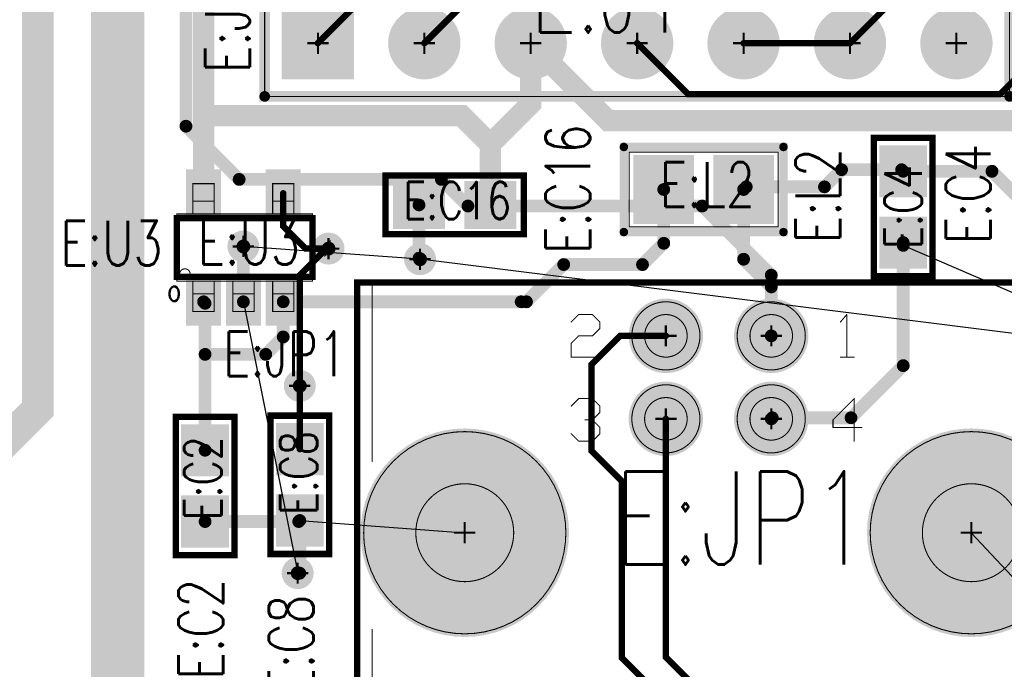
# Model space of a CAD drawing. Extents: x -7.2 to 18.3, y -5.6 to 10.9.
# Tile 19 of 112: x 2.148 to 3.073, y -0.134 to 0.476. Entities that reach past the tile are written whole.
import ezdxf
from ezdxf.enums import TextEntityAlignment as Align

# ---------------------------------------------------------------- set-up
doc = ezdxf.new("R2010")
doc.units = 0
for name, pattern in [('SIG_15', [2, 1, 1]), ('SIG_234', [2, 1, 1]), ('SIG_235', [2, 1, 1]), ('SIG_241', [2, 1, 1]), ('SIG_242', [2, 1, 1]), ('SIG_243', [2, 1, 1]), ('SIG_245', [2, 1, 1]), ('SIG_246', [2, 1, 1]), ('SIG_247', [2, 1, 1]), ('SIG_248', [2, 1, 1]), ('SIG_250', [2, 1, 1]), ('SIG_267', [2, 1, 1])]:
    doc.linetypes.add(name, pattern=pattern)
for name, color, linetype in [('2D_LINE_02', 112, 'CONTINUOUS'), ('ATTRIBUTE_123', 255, 'CONTINUOUS'), ('DRIL_PLTE_THRU_01', 16, 'CONTINUOUS'), ('DRIL_PLTE_THRU_03', 146, 'CONTINUOUS'), ('DRIL_PLTE_THRU_04', 176, 'CONTINUOUS'), ('DRIL_SYMBOL', 254, 'CONTINUOUS'), ('LINK_00', 2, 'CONTINUOUS'), ('PADS_BOT', 5, 'CONTINUOUS'), ('PADS_INNER', 1, 'CONTINUOUS'), ('PADS_TOP', 1, 'CONTINUOUS'), ('PADS_XR_131', 3, 'CONTINUOUS'), ('PADS_XR_132', 6, 'CONTINUOUS'), ('PADS_XR_133', 254, 'CONTINUOUS'), ('PART_NAME_123', 255, 'CONTINUOUS'), ('PART_NAME_129', 2, 'CONTINUOUS'), ('PART_TOP_2DLINE_123', 255, 'CONTINUOUS'), ('PART_TOP_2DLINE_129', 2, 'CONTINUOUS'), ('TRACE_01', 1, 'CONTINUOUS'), ('TRACE_03', 130, 'CONTINUOUS'), ('TRACE_04', 5, 'CONTINUOUS'), ('VIAPTS', 56, 'CONTINUOUS')]:
    doc.layers.add(name, color=color, linetype=linetype)
doc.styles.add('W0$001', font='simplex', dxfattribs={"width": 0.75})
doc.styles.add('W0$005', font='simplex', dxfattribs={"width": 0.75})
doc.styles.add('W0$006', font='simplex', dxfattribs={"width": 0.75})

# ---------------------------------------------------------------- blocks, each defined once
blk = doc.blocks.new('DRAWING_18')
at = {"layer": '2D_LINE_02', "const_width": 0.05}
blk.add_lwpolyline([(0, 0), (1.97, 0), (1.97, -1.2475), (0, -1.2475)], close=True, dxfattribs=at)
blk = doc.blocks.new('DRAWING_306')
at = {"layer": '2D_LINE_02', "const_width": 0.05}
blk.add_lwpolyline([(-0.515, -0.0401), (1.065, -0.0401), (1.065, -0.9401), (-0.0151, -0.9401), (-0.0151, -1.205), (0.0999, -1.205), (0.0999, -1.38), (0.6439, -1.38), (0.6439, -1.447), (0.8849, -1.447), (0.8849, -1.17), (1.925, -1.17), (1.925, -3.01), (-0.515, -3.01)], close=True, dxfattribs=at)
blk = doc.blocks.new('SMOOTH_0$01')
at = {"const_width": 0.005}
blk.add_lwpolyline([(-0.0025, 0, 1), (0.0025, 0, 1)], format="xyb", close=True, dxfattribs=at)
blk = doc.blocks.new('SMOOTH_0$001')
at = {"const_width": 0.0005}
blk.add_lwpolyline([(-0.00025, 0, 1), (0.00025, 0, 1)], format="xyb", close=True, dxfattribs=at)
blk = doc.blocks.new('PART_BODY_TOP_396')
at = {"layer": 'PART_TOP_2DLINE_123', "const_width": 0.01}
blk.add_lwpolyline([(-0.05, -0.05), (-0.05, 0.15), (0.65, 0.15), (0.65, -0.05), (-0.05, -0.05)], dxfattribs=at)
at = {"layer": 'PART_TOP_2DLINE_129', "const_width": 0.001}
blk.add_lwpolyline([(-0.05, -0.05), (-0.05, 0.15), (0.65, 0.15), (0.65, -0.05), (-0.05, -0.05)], dxfattribs=at)
at = {"layer": 'PART_TOP_2DLINE_123'}
for p in [(-0.05, 0.15), (0.65, 0.15), (-0.05, -0.05), (-0.05, -0.05), (0.65, -0.05)]:
    blk.add_blockref('SMOOTH_0$01', p, dxfattribs=at)
at = {"layer": 'PART_TOP_2DLINE_129'}
for p in [(-0.05, 0.15), (0.65, 0.15), (-0.05, -0.05), (-0.05, -0.05), (0.65, -0.05)]:
    blk.add_blockref('SMOOTH_0$001', p, dxfattribs=at)
blk = doc.blocks.new('DRIL_SYMBOL_0$042')
at = {"layer": 'DRIL_SYMBOL', "const_width": 0.002}
for points in [[(0, -0.01), (0, 0.01)], [(-0.01, 0), (0.01, 0)]]:
    blk.add_lwpolyline(points, dxfattribs=at)
blk = doc.blocks.new('DRIL_HOLE_0$042')
at = {"const_width": 0.021}
blk.add_lwpolyline([(-0.0105, 0, 1), (0.0105, 0, 1)], format="xyb", close=True, dxfattribs=at)
blk.add_blockref('DRIL_SYMBOL_0$042', (0, 0))
blk = doc.blocks.new('PAD_39')
at = {"const_width": 0.031}
blk.add_lwpolyline([(0, -0.0155, 1), (0, 0.0155, 1)], format="xyb", close=True, dxfattribs=at)
blk = doc.blocks.new('PAD_40')
at = {"const_width": 0.062}
blk.add_lwpolyline([(-0.031, 0), (0.031, 0)], dxfattribs=at)
blk = doc.blocks.new('PAD_41')
at = {"const_width": 0.068}
blk.add_lwpolyline([(-0.034, 0), (0.034, 0)], dxfattribs=at)
blk = doc.blocks.new('STK_TOP_15')
at = {"layer": 'DRIL_PLTE_THRU_01'}
blk.add_blockref('DRIL_HOLE_0$042', (0, 0), dxfattribs=at)
at = {"layer": 'DRIL_PLTE_THRU_03'}
blk.add_blockref('DRIL_HOLE_0$042', (0, 0), dxfattribs=at)
at = {"layer": 'DRIL_PLTE_THRU_04'}
blk.add_blockref('DRIL_HOLE_0$042', (0, 0), dxfattribs=at)
at = {"layer": 'PADS_BOT'}
blk.add_blockref('PAD_40', (0, 0), dxfattribs=at)
at = {"layer": 'PADS_INNER'}
blk.add_blockref('PAD_39', (0, 0), dxfattribs=at)
at = {"layer": 'PADS_TOP'}
blk.add_blockref('PAD_40', (0, 0), dxfattribs=at)
at = {"layer": 'PADS_XR_131'}
blk.add_blockref('PAD_41', (0, 0), dxfattribs=at)
at = {"layer": 'PADS_XR_132'}
blk.add_blockref('PAD_41', (0, 0), dxfattribs=at)
blk = doc.blocks.new('PAD_43')
at = {"const_width": 0.034}
blk.add_lwpolyline([(0, -0.017, 1), (0, 0.017, 1)], format="xyb", close=True, dxfattribs=at)
blk = doc.blocks.new('STK_TOP_25')
at = {"layer": 'DRIL_PLTE_THRU_01'}
blk.add_blockref('DRIL_HOLE_0$042', (0, 0), dxfattribs=at)
at = {"layer": 'DRIL_PLTE_THRU_03'}
blk.add_blockref('DRIL_HOLE_0$042', (0, 0), dxfattribs=at)
at = {"layer": 'DRIL_PLTE_THRU_04'}
blk.add_blockref('DRIL_HOLE_0$042', (0, 0), dxfattribs=at)
at = {"layer": 'PADS_BOT'}
blk.add_blockref('PAD_39', (0, 0), dxfattribs=at)
at = {"layer": 'PADS_INNER'}
blk.add_blockref('PAD_39', (0, 0), dxfattribs=at)
at = {"layer": 'PADS_TOP'}
blk.add_blockref('PAD_39', (0, 0), dxfattribs=at)
at = {"layer": 'PADS_XR_131'}
blk.add_blockref('PAD_43', (0, 0), dxfattribs=at)
at = {"layer": 'PADS_XR_132'}
blk.add_blockref('PAD_43', (0, 0), dxfattribs=at)
blk = doc.blocks.new('SYM_TOP_69')
for name, p in [('PART_BODY_TOP_396', (0, 0)), ('STK_TOP_25', (0, 0.1)), ('STK_TOP_25', (0.1, 0.1)), ('STK_TOP_25', (0.2, 0.1)), ('STK_TOP_25', (0.3, 0.1)), ('STK_TOP_25', (0.4, 0.1)), ('STK_TOP_25', (0.5, 0.1)), ('STK_TOP_25', (0.6, 0.1)), ('STK_TOP_15', (0, 0)), ('STK_TOP_25', (0.1, 0)), ('STK_TOP_25', (0.2, 0)), ('STK_TOP_25', (0.3, 0)), ('STK_TOP_25', (0.4, 0)), ('STK_TOP_25', (0.5, 0)), ('STK_TOP_25', (0.6, 0))]:
    blk.add_blockref(name, p)
blk = doc.blocks.new('PART_TOP_473')
blk.add_blockref('SYM_TOP_69', (0, 0))
at = {"layer": 'PART_NAME_123', "style": 'W0$006', "width": 0.75}
blk.add_text('E:J1', height=0.042, rotation=90, dxfattribs=at).set_placement((-0.064, -0.028))
at = {"layer": 'PART_NAME_129', "style": 'W0$001', "width": 0.75}
blk.add_text('E:J1', height=0.07, dxfattribs=at).set_placement((0.2, 0.01))
blk = doc.blocks.new('SMOOTH_0$006')
at = {"const_width": 0.003}
blk.add_lwpolyline([(-0.0015, 0, 1), (0.0015, 0, 1)], format="xyb", close=True, dxfattribs=at)
blk = doc.blocks.new('PART_BODY_TOP_397')
at = {"layer": 'PART_TOP_2DLINE_123', "const_width": 0.006}
blk.add_lwpolyline([(-0.375, 0.389), (0.05, 0.389), (0.05, -0.291), (-0.375, -0.291)], close=True, dxfattribs=at)
at = {"layer": 'PART_TOP_2DLINE_129', "const_width": 0.001}
for points in [[(-0.28, 0.288, 1), (-0.09, 0.288, 1)], [(-0.231, 0.288, 1), (-0.139, 0.288, 1)], [(-0.11, 0.099, 1), (-0.046, 0.099, 1)], [(-0.032, 0.099, 1), (0.032, 0.099, 1)], [(-0.098, 0.099, 1), (-0.058, 0.099, 1)], [(-0.02, 0.099, 1), (0.02, 0.099, 1)], [(-0.11, 0, 1), (-0.046, 0, 1)], [(-0.032, 0, 1), (0.032, 0, 1)], [(-0.098, 0, 1), (-0.058, 0, 1)], [(-0.02, 0, 1), (0.02, 0, 1)], [(-0.28, -0.188, 1), (-0.09, -0.188, 1)], [(-0.231, -0.188, 1), (-0.139, -0.188, 1)]]:
    blk.add_lwpolyline(points, format="xyb", close=True, dxfattribs=at)
for points in [[(-0.276, 0.375), (-0.374, 0.375)], [(-0.374, 0.375), (-0.374, -0.275)], [(-0.118, 0.375), (0.049, 0.375)], [(0.049, 0.375), (0.049, -0.275)], [(-0.099, 0.181), (-0.092, 0.188)], [(-0.066, 0.188), (-0.059, 0.181)], [(-0.007, 0.188), (-0.02, 0.188)], [(-0.02, 0.188), (-0.02, 0.161)], [(0, 0.181), (-0.007, 0.188)], [(0.013, 0.188), (0.02, 0.181)], [(-0.099, 0.168), (-0.099, 0.181)], [(-0.059, 0.181), (-0.059, 0.168)], [(0, 0.168), (0, 0.181)], [(0.02, 0.181), (0.02, 0.168)], [(-0.092, 0.161), (-0.099, 0.168)], [(-0.079, 0.168), (-0.086, 0.161)], [(-0.079, 0.168), (-0.079, 0.175)], [(-0.072, 0.161), (-0.079, 0.168)], [(-0.059, 0.168), (-0.066, 0.161)], [(0.007, 0.161), (0, 0.168)], [(0.02, 0.168), (0.013, 0.161)], [(-0.086, 0.161), (-0.092, 0.161)], [(-0.066, 0.161), (-0.072, 0.161)], [(0.013, 0.161), (0.007, 0.161)], [(-0.086, -0.085), (-0.086, -0.058)], [(-0.086, -0.058), (-0.079, -0.058)], [(-0.079, -0.058), (-0.059, -0.078)], [(-0.02, -0.065), (-0.02, -0.078)], [(0.013, -0.065), (0.02, -0.071)], [(0.02, -0.071), (-0.02, -0.071)], [(-0.059, -0.078), (-0.099, -0.078)], [(-0.374, -0.275), (-0.272, -0.275)], [(0.049, -0.275), (-0.118, -0.275)]]:
    blk.add_lwpolyline(points, dxfattribs=at)
at = {"layer": 'PART_TOP_2DLINE_123'}
for p in [(-0.375, 0.389), (0.05, 0.389), (-0.375, -0.291), (0.05, -0.291)]:
    blk.add_blockref('SMOOTH_0$006', p, dxfattribs=at)
at = {"layer": 'PART_TOP_2DLINE_129'}
for p in [(-0.374, 0.375), (-0.374, 0.375), (-0.276, 0.375), (-0.118, 0.375), (0.049, 0.375), (0.049, 0.375), (-0.092, 0.188), (-0.066, 0.188), (-0.02, 0.188), (-0.02, 0.188), (-0.007, 0.188), (-0.007, 0.188), (0.013, 0.188), (-0.099, 0.181), (-0.099, 0.181), (-0.059, 0.181), (-0.059, 0.181), (0, 0.181), (0, 0.181), (0.02, 0.181), (0.02, 0.181), (-0.099, 0.168), (-0.099, 0.168), (-0.079, 0.175), (-0.079, 0.168), (-0.079, 0.168), (-0.079, 0.168), (-0.059, 0.168), (-0.059, 0.168), (0, 0.168), (0, 0.168), (0.02, 0.168), (0.02, 0.168), (-0.092, 0.161), (-0.092, 0.161), (-0.086, 0.161), (-0.086, 0.161), (-0.072, 0.161), (-0.072, 0.161), (-0.066, 0.161), (-0.066, 0.161), (-0.02, 0.161), (0.007, 0.161), (0.007, 0.161), (0.013, 0.161), (0.013, 0.161), (-0.086, -0.058), (-0.086, -0.058), (-0.079, -0.058), (-0.079, -0.058), (-0.02, -0.065), (0.013, -0.065), (-0.02, -0.071), (0.02, -0.071), (0.02, -0.071), (-0.099, -0.078), (-0.059, -0.078), (-0.059, -0.078), (-0.02, -0.078), (-0.086, -0.085), (-0.374, -0.275), (-0.374, -0.275), (-0.272, -0.275), (-0.118, -0.275), (0.049, -0.275), (0.049, -0.275)]:
    blk.add_blockref('SMOOTH_0$001', p, dxfattribs=at)
blk = doc.blocks.new('DRIL_SYMBOL_0$035')
at = {"layer": 'DRIL_SYMBOL', "const_width": 0.002}
for points in [[(0, -0.01), (0, 0.01)], [(-0.01, 0), (0.01, 0)]]:
    blk.add_lwpolyline(points, dxfattribs=at)
blk = doc.blocks.new('DRIL_HOLE_0$035')
at = {"const_width": 0.0175}
blk.add_lwpolyline([(-0.00875, 0, 1), (0.00875, 0, 1)], format="xyb", close=True, dxfattribs=at)
blk.add_blockref('DRIL_SYMBOL_0$035', (0, 0))
blk = doc.blocks.new('PAD_143')
at = {"const_width": 0.032}
blk.add_lwpolyline([(0, -0.016, 1), (0, 0.016, 1)], format="xyb", close=True, dxfattribs=at)
blk = doc.blocks.new('PAD_5')
at = {"const_width": 0.035}
blk.add_lwpolyline([(0, -0.0175, 1), (0, 0.0175, 1)], format="xyb", close=True, dxfattribs=at)
blk = doc.blocks.new('STK_TOP_83')
at = {"layer": 'DRIL_PLTE_THRU_01'}
blk.add_blockref('DRIL_HOLE_0$035', (0, 0), dxfattribs=at)
at = {"layer": 'DRIL_PLTE_THRU_03'}
blk.add_blockref('DRIL_HOLE_0$035', (0, 0), dxfattribs=at)
at = {"layer": 'DRIL_PLTE_THRU_04'}
blk.add_blockref('DRIL_HOLE_0$035', (0, 0), dxfattribs=at)
at = {"layer": 'PADS_BOT'}
blk.add_blockref('PAD_143', (0, 0), dxfattribs=at)
at = {"layer": 'PADS_INNER'}
blk.add_blockref('PAD_143', (0, 0), dxfattribs=at)
at = {"layer": 'PADS_TOP'}
blk.add_blockref('PAD_143', (0, 0), dxfattribs=at)
at = {"layer": 'PADS_XR_131'}
blk.add_blockref('PAD_5', (0, 0), dxfattribs=at)
at = {"layer": 'PADS_XR_132'}
blk.add_blockref('PAD_5', (0, 0), dxfattribs=at)
blk = doc.blocks.new('DRIL_SYMBOL_0$092')
at = {"layer": 'DRIL_SYMBOL', "const_width": 0.002}
for points in [[(0, -0.01), (0, 0.01)], [(-0.01, 0), (0.01, 0)]]:
    blk.add_lwpolyline(points, dxfattribs=at)
blk = doc.blocks.new('DRIL_HOLE_0$092')
at = {"const_width": 0.046}
blk.add_lwpolyline([(-0.023, 0, 1), (0.023, 0, 1)], format="xyb", close=True, dxfattribs=at)
blk.add_blockref('DRIL_SYMBOL_0$092', (0, 0))
blk = doc.blocks.new('PAD_144')
at = {"const_width": 0.095}
blk.add_lwpolyline([(0, -0.0475, 1), (0, 0.0475, 1)], format="xyb", close=True, dxfattribs=at)
blk = doc.blocks.new('PAD_145')
at = {"const_width": 0.098}
blk.add_lwpolyline([(0, -0.049, 1), (0, 0.049, 1)], format="xyb", close=True, dxfattribs=at)
blk = doc.blocks.new('STK_TOP_84')
at = {"layer": 'DRIL_PLTE_THRU_01'}
blk.add_blockref('DRIL_HOLE_0$092', (0, 0), dxfattribs=at)
at = {"layer": 'DRIL_PLTE_THRU_03'}
blk.add_blockref('DRIL_HOLE_0$092', (0, 0), dxfattribs=at)
at = {"layer": 'DRIL_PLTE_THRU_04'}
blk.add_blockref('DRIL_HOLE_0$092', (0, 0), dxfattribs=at)
at = {"layer": 'PADS_BOT'}
blk.add_blockref('PAD_144', (0, 0), dxfattribs=at)
at = {"layer": 'PADS_INNER'}
blk.add_blockref('PAD_144', (0, 0), dxfattribs=at)
at = {"layer": 'PADS_TOP'}
blk.add_blockref('PAD_144', (0, 0), dxfattribs=at)
at = {"layer": 'PADS_XR_131'}
blk.add_blockref('PAD_145', (0, 0), dxfattribs=at)
at = {"layer": 'PADS_XR_132'}
blk.add_blockref('PAD_145', (0, 0), dxfattribs=at)
blk = doc.blocks.new('SYM_TOP_70')
for name, p in [('PART_BODY_TOP_397', (0, 0)), ('STK_TOP_84', (-0.185, 0.288)), ('STK_TOP_83', (-0.078, 0.099)), ('STK_TOP_83', (0, 0.099)), ('STK_TOP_83', (-0.078, 0)), ('STK_TOP_83', (0, 0)), ('STK_TOP_84', (-0.185, -0.188))]:
    blk.add_blockref(name, p)
blk = doc.blocks.new('PART_TOP_474')
blk.add_blockref('SYM_TOP_70', (0, 0))
at = {"layer": 'PART_NAME_123', "style": 'W0$006', "width": 0.75}
blk.add_text('E:JP1', height=0.042, rotation=270, dxfattribs=at).set_placement((-0.0379, 0.5151))
at = {"layer": 'PART_NAME_129', "style": 'W0$001', "width": 0.75}
blk.add_text('E:JP1', height=0.0875, rotation=270, dxfattribs=at).set_placement((-0.2149, 0.1482))
blk = doc.blocks.new('SMOOTH_0$008')
at = {"const_width": 0.004}
blk.add_lwpolyline([(-0.002, 0, 1), (0.002, 0, 1)], format="xyb", close=True, dxfattribs=at)
blk = doc.blocks.new('PART_BODY_TOP_398')
at = {"layer": 'PART_TOP_2DLINE_123', "const_width": 0.008}
blk.add_lwpolyline([(-0.075, -0.04), (0.075, -0.04), (0.075, 0.04), (-0.075, 0.04)], close=True, dxfattribs=at)
at = {"layer": 'PART_TOP_2DLINE_129', "const_width": 0.001}
blk.add_lwpolyline([(-0.07, -0.035), (0.07, -0.035), (0.07, 0.035), (-0.07, 0.035)], close=True, dxfattribs=at)
at = {"layer": 'PART_TOP_2DLINE_123'}
for p in [(-0.075, 0.04), (0.075, 0.04), (-0.075, -0.04), (0.075, -0.04)]:
    blk.add_blockref('SMOOTH_0$008', p, dxfattribs=at)
at = {"layer": 'PART_TOP_2DLINE_129'}
for p in [(-0.07, 0.035), (0.07, 0.035), (-0.07, -0.035), (0.07, -0.035)]:
    blk.add_blockref('SMOOTH_0$001', p, dxfattribs=at)
blk = doc.blocks.new('DRIL_HOLE_0')
blk.add_lwpolyline([(0, 0, 1), (0, 0, 1)], format="xyb", close=True)
blk = doc.blocks.new('PAD_1')
blk.add_lwpolyline([(0, 0, 1), (0, 0, 1)], format="xyb", close=True)
blk = doc.blocks.new('PAD_35')
at = {"const_width": 0.057}
blk.add_lwpolyline([(-0.0325, 0), (0.0325, 0)], dxfattribs=at)
blk = doc.blocks.new('PAD_36')
at = {"const_width": 0.051}
blk.add_lwpolyline([(-0.0295, 0), (0.0295, 0)], dxfattribs=at)
blk = doc.blocks.new('STK_TOP_23')
at = {"layer": 'DRIL_PLTE_THRU_01'}
blk.add_blockref('DRIL_HOLE_0', (0, 0), dxfattribs=at)
at = {"layer": 'DRIL_PLTE_THRU_03'}
blk.add_blockref('DRIL_HOLE_0', (0, 0), dxfattribs=at)
at = {"layer": 'DRIL_PLTE_THRU_04'}
blk.add_blockref('DRIL_HOLE_0', (0, 0), dxfattribs=at)
at = {"layer": 'PADS_BOT'}
blk.add_blockref('PAD_1', (0, 0), dxfattribs=at)
at = {"layer": 'PADS_INNER'}
blk.add_blockref('PAD_1', (0, 0), dxfattribs=at)
at = {"layer": 'PADS_TOP', "rotation": 90}
blk.add_blockref('PAD_36', (0, 0), dxfattribs=at)
at = {"layer": 'PADS_XR_131', "rotation": 90}
blk.add_blockref('PAD_35', (0, 0), dxfattribs=at)
at = {"layer": 'PADS_XR_133', "rotation": 90}
blk.add_blockref('PAD_36', (0, 0), dxfattribs=at)
blk = doc.blocks.new('SYM_TOP_71')
for name, p in [('STK_TOP_23', (-0.0375, 0)), ('STK_TOP_23', (0.0375, 0)), ('PART_BODY_TOP_398', (0, 0))]:
    blk.add_blockref(name, p)
blk = doc.blocks.new('PART_TOP_476')
blk.add_blockref('SYM_TOP_71', (0, 0))
at = {"layer": 'PART_NAME_123', "style": 'W0$006', "width": 0.75}
blk.add_text('E:L2', height=0.042, rotation=90, dxfattribs=at).set_placement((0.1284, -0.0504))
at = {"layer": 'PART_NAME_129', "style": 'W0$001', "width": 0.75}
blk.add_text('E:L2', height=0.042, dxfattribs=at).set_placement((0.0034, 0.0046), align=Align.MIDDLE_CENTER)
blk = doc.blocks.new('PART_BODY_TOP_404')
at = {"layer": 'PART_TOP_2DLINE_123', "const_width": 0.006}
blk.add_lwpolyline([(-0.065, -0.02756), (0.065, -0.02756), (0.065, 0.02756), (-0.065, 0.02756)], close=True, dxfattribs=at)
at = {"layer": 'PART_TOP_2DLINE_129', "const_width": 0.001}
blk.add_lwpolyline([(-0.065, -0.03), (0.065, -0.03), (0.065, 0.02756), (-0.065, 0.02756)], close=True, dxfattribs=at)
at = {"layer": 'PART_TOP_2DLINE_123'}
for p in [(-0.065, 0.02756), (0.065, 0.02756), (-0.065, -0.02756), (0.065, -0.02756)]:
    blk.add_blockref('SMOOTH_0$006', p, dxfattribs=at)
at = {"layer": 'PART_TOP_2DLINE_129'}
for p in [(-0.065, 0.02756), (0.065, 0.02756), (-0.065, -0.03), (0.065, -0.03)]:
    blk.add_blockref('SMOOTH_0$001', p, dxfattribs=at)
blk = doc.blocks.new('PAD_46')
at = {"const_width": 0.045}
blk.add_lwpolyline([(-0.0245, 0), (0.0245, 0)], dxfattribs=at)
blk = doc.blocks.new('PAD_47')
at = {"const_width": 0.039}
blk.add_lwpolyline([(-0.0215, 0), (0.0215, 0)], dxfattribs=at)
blk = doc.blocks.new('STK_TOP_14')
at = {"layer": 'DRIL_PLTE_THRU_01'}
blk.add_blockref('DRIL_HOLE_0', (0, 0), dxfattribs=at)
at = {"layer": 'DRIL_PLTE_THRU_03'}
blk.add_blockref('DRIL_HOLE_0', (0, 0), dxfattribs=at)
at = {"layer": 'DRIL_PLTE_THRU_04'}
blk.add_blockref('DRIL_HOLE_0', (0, 0), dxfattribs=at)
at = {"layer": 'PADS_BOT'}
blk.add_blockref('PAD_1', (0, 0), dxfattribs=at)
at = {"layer": 'PADS_INNER'}
blk.add_blockref('PAD_1', (0, 0), dxfattribs=at)
at = {"layer": 'PADS_TOP'}
blk.add_blockref('PAD_47', (0, 0), dxfattribs=at)
at = {"layer": 'PADS_XR_131'}
blk.add_blockref('PAD_46', (0, 0), dxfattribs=at)
at = {"layer": 'PADS_XR_133'}
blk.add_blockref('PAD_47', (0, 0), dxfattribs=at)
blk = doc.blocks.new('SYM_TOP_77')
for name, p in [('PART_BODY_TOP_404', (0, 0)), ('STK_TOP_14', (-0.0335, 0)), ('STK_TOP_14', (0.0335, 0))]:
    blk.add_blockref(name, p)
blk = doc.blocks.new('PART_TOP_482')
blk.add_blockref('SYM_TOP_77', (0, 0))
at = {"layer": 'PART_NAME_123', "style": 'W0$006', "width": 0.75}
blk.add_text('E:C2', height=0.042, rotation=180, dxfattribs=at).set_placement((0.1819, 0.0169))
at = {"layer": 'PART_NAME_129', "style": 'W0$001', "width": 0.75}
blk.add_text('E:C2', height=0.035, rotation=180, dxfattribs=at).set_placement((-0.0071, -0.0021), align=Align.MIDDLE_CENTER)
blk = doc.blocks.new('PART_TOP_490')
blk.add_blockref('SYM_TOP_77', (0, 0))
at = {"layer": 'PART_NAME_123', "style": 'W0$006', "width": 0.75}
blk.add_text('E:C16', height=0.042, rotation=270, dxfattribs=at).set_placement((-0.1274, 0.0459))
at = {"layer": 'PART_NAME_129', "style": 'W0$001', "width": 0.75}
blk.add_text('E:C16', height=0.035, rotation=180, dxfattribs=at).set_placement((-0.0024, -0.0041), align=Align.MIDDLE_CENTER)
blk = doc.blocks.new('PART_TOP_491')
blk.add_blockref('SYM_TOP_77', (0, 0))
at = {"layer": 'PART_NAME_123', "style": 'W0$006', "width": 0.75}
blk.add_text('E:C8', height=0.042, rotation=180, dxfattribs=at).set_placement((0.1979, 0.0129))
at = {"layer": 'PART_NAME_129', "style": 'W0$001', "width": 0.75}
blk.add_text('E:C8', height=0.035, rotation=180, dxfattribs=at).set_placement((-0.0111, -0.0011), align=Align.MIDDLE_CENTER)
blk = doc.blocks.new('PART_TOP_494')
blk.add_blockref('SYM_TOP_77', (0, 0))
at = {"layer": 'PART_NAME_123', "style": 'W0$006', "width": 0.75}
blk.add_text('E:C4', height=0.042, rotation=-180, dxfattribs=at).set_placement((-0.0121, 0.0609), align=Align.MIDDLE_CENTER)
at = {"layer": 'PART_NAME_129', "style": 'W0$001', "width": 0.75}
blk.add_text('E:C4', height=0.035, rotation=-180, dxfattribs=at).set_placement((0, 0), align=Align.MIDDLE_CENTER)
blk = doc.blocks.new('PART_BODY_TOP_406')
at = {"layer": 'PART_TOP_2DLINE_123', "const_width": 0.006}
blk.add_lwpolyline([(0.065, 0.0275), (0.065, -0.0275), (-0.0625, -0.0275), (-0.0625, 0.0275)], close=True, dxfattribs=at)
blk.add_lwpolyline([(0.065, 0.0275), (0.065, -0.0275), (-0.0625, -0.0275), (-0.0625, 0.0275)], close=True, dxfattribs=at)
at = {"layer": 'PART_TOP_2DLINE_129', "const_width": 0.001}
for points in [[(-0.0275, 0.0315), (-0.0275, 0.06), (-0.0475, 0.06), (-0.0475, 0.0315), (-0.0275, 0.0315)], [(0.0475, 0.0315), (0.0475, 0.06), (0.0275, 0.06), (0.0275, 0.0315), (0.0475, 0.0315)], [(-0.0275, 0.0435), (-0.0475, 0.0435)], [(0.0475, 0.0435), (0.0275, 0.0435)], [(-0.0475, -0.0315), (-0.0475, -0.06), (-0.0275, -0.06), (-0.0275, -0.0315), (-0.0475, -0.0315)], [(-0.01, -0.0315), (-0.01, -0.06), (0.01, -0.06), (0.01, -0.0315), (-0.01, -0.0315)], [(0.0275, -0.0315), (0.0275, -0.06), (0.0475, -0.06), (0.0475, -0.0315), (0.0275, -0.0315)], [(-0.0475, -0.0435), (-0.0275, -0.0435)], [(-0.01, -0.0435), (0.01, -0.0435)], [(0.0275, -0.0435), (0.0475, -0.0435)]]:
    blk.add_lwpolyline(points, dxfattribs=at)
blk.add_lwpolyline([(0.065, 0.0315), (0.065, -0.0315), (-0.0625, -0.0315), (-0.0625, 0.0315)], close=True, dxfattribs=at)
blk.add_lwpolyline([(-0.06, -0.025, 1), (-0.05, -0.025, 1)], format="xyb", close=True, dxfattribs=at)
at = {"layer": 'PART_TOP_2DLINE_123'}
for p in [(-0.0625, 0.0275), (-0.0625, 0.0275), (0.065, 0.0275), (0.065, 0.0275), (-0.0625, -0.0275), (-0.0625, -0.0275), (0.065, -0.0275), (0.065, -0.0275)]:
    blk.add_blockref('SMOOTH_0$006', p, dxfattribs=at)
at = {"layer": 'PART_TOP_2DLINE_129'}
for p in [(-0.0475, 0.06), (-0.0275, 0.06), (0.0275, 0.06), (0.0475, 0.06), (-0.0475, 0.0435), (-0.0275, 0.0435), (0.0275, 0.0435), (0.0475, 0.0435), (-0.0625, 0.0315), (-0.0475, 0.0315), (-0.0275, 0.0315), (-0.0275, 0.0315), (0.0275, 0.0315), (0.0475, 0.0315), (0.0475, 0.0315), (0.065, 0.0315), (-0.0625, -0.0315), (-0.0475, -0.0315), (-0.0475, -0.0315), (-0.0275, -0.0315), (-0.01, -0.0315), (-0.01, -0.0315), (0.01, -0.0315), (0.0275, -0.0315), (0.0275, -0.0315), (0.0475, -0.0315), (0.065, -0.0315), (-0.0475, -0.0435), (-0.0275, -0.0435), (-0.01, -0.0435), (0.01, -0.0435), (0.0275, -0.0435), (0.0475, -0.0435), (-0.0475, -0.06), (-0.0275, -0.06), (-0.01, -0.06), (0.01, -0.06), (0.0275, -0.06), (0.0475, -0.06)]:
    blk.add_blockref('SMOOTH_0$001', p, dxfattribs=at)
blk = doc.blocks.new('PAD_152')
at = {"const_width": 0.033}
blk.add_lwpolyline([(-0.0225, 0), (0.0225, 0)], dxfattribs=at)
blk = doc.blocks.new('PAD_117')
at = {"const_width": 0.027}
blk.add_lwpolyline([(-0.0195, 0), (0.0195, 0)], dxfattribs=at)
blk = doc.blocks.new('STK_TOP_90')
at = {"layer": 'DRIL_PLTE_THRU_01'}
blk.add_blockref('DRIL_HOLE_0', (0, 0), dxfattribs=at)
at = {"layer": 'DRIL_PLTE_THRU_03'}
blk.add_blockref('DRIL_HOLE_0', (0, 0), dxfattribs=at)
at = {"layer": 'DRIL_PLTE_THRU_04'}
blk.add_blockref('DRIL_HOLE_0', (0, 0), dxfattribs=at)
at = {"layer": 'PADS_BOT'}
blk.add_blockref('PAD_1', (0, 0), dxfattribs=at)
at = {"layer": 'PADS_INNER'}
blk.add_blockref('PAD_1', (0, 0), dxfattribs=at)
at = {"layer": 'PADS_TOP', "rotation": 90}
blk.add_blockref('PAD_117', (0, 0), dxfattribs=at)
at = {"layer": 'PADS_XR_131', "rotation": 90}
blk.add_blockref('PAD_152', (0, 0), dxfattribs=at)
at = {"layer": 'PADS_XR_133', "rotation": 90}
blk.add_blockref('PAD_117', (0, 0), dxfattribs=at)
blk = doc.blocks.new('SYM_TOP_79')
for name, p in [('STK_TOP_90', (-0.0374, 0.051)), ('STK_TOP_90', (0.0374, 0.051)), ('PART_BODY_TOP_406', (0, 0)), ('STK_TOP_90', (-0.0374, -0.051)), ('STK_TOP_90', (0, -0.051)), ('STK_TOP_90', (0.0374, -0.051))]:
    blk.add_blockref(name, p)
blk = doc.blocks.new('PART_TOP_517')
blk.add_blockref('SYM_TOP_79', (0, 0))
at = {"layer": 'ATTRIBUTE_123', "style": 'W0$005', "width": 0.75}
blk.add_text('o', height=0.021, dxfattribs=at).set_placement((-0.065, -0.04), align=Align.MIDDLE_CENTER)
at = {"layer": 'PART_NAME_123', "style": 'W0$006', "width": 0.75}
blk.add_text('E:U3', height=0.042, dxfattribs=at).set_placement((-0.1241, 0.0041), align=Align.MIDDLE_CENTER)
at = {"layer": 'PART_NAME_129', "style": 'W0$001', "width": 0.75}
blk.add_text('E:U3', height=0.042, dxfattribs=at).set_placement((0.005, 0.005), align=Align.MIDDLE_CENTER)
blk = doc.blocks.new('SMOOTH_0$03')
at = {"const_width": 0.015}
blk.add_lwpolyline([(-0.0075, 0, 1), (0.0075, 0, 1)], format="xyb", close=True, dxfattribs=at)
blk = doc.blocks.new('SMOOTH_0$012')
at = {"const_width": 0.006}
blk.add_lwpolyline([(-0.003, 0, 1), (0.003, 0, 1)], format="xyb", close=True, dxfattribs=at)
blk = doc.blocks.new('TRACE_3104')
at = {"layer": 'TRACE_01', "linetype": 'SIG_235', "const_width": 0.012}
blk.add_lwpolyline([(2.4092, -0.0441), (2.4112, -0.0441), (2.4112, 0.0054)], dxfattribs=at)
at = {"layer": 'TRACE_01'}
for p in [(2.4112, 0.0054), (2.4092, -0.0441), (2.4112, -0.0441)]:
    blk.add_blockref('SMOOTH_0$012', p, dxfattribs=at)
blk = doc.blocks.new('SMOOTH_0$02')
at = {"const_width": 0.01}
blk.add_lwpolyline([(-0.005, 0, 1), (0.005, 0, 1)], format="xyb", close=True, dxfattribs=at)
blk = doc.blocks.new('DRIL_SYMBOL_0$013')
at = {"layer": 'DRIL_SYMBOL', "const_width": 0.002}
for points in [[(0, -0.01), (0, 0.01)], [(-0.01, 0), (0.01, 0)]]:
    blk.add_lwpolyline(points, dxfattribs=at)
blk = doc.blocks.new('DRIL_HOLE_0$013')
at = {"const_width": 0.0065}
blk.add_lwpolyline([(-0.00325, 0, 1), (0.00325, 0, 1)], format="xyb", close=True, dxfattribs=at)
blk.add_blockref('DRIL_SYMBOL_0$013', (0, 0))
blk = doc.blocks.new('PAD_190')
at = {"const_width": 0.015}
blk.add_lwpolyline([(0, -0.0075, 1), (0, 0.0075, 1)], format="xyb", close=True, dxfattribs=at)
blk = doc.blocks.new('STK_TOP_5')
at = {"layer": 'DRIL_PLTE_THRU_01'}
blk.add_blockref('DRIL_HOLE_0$013', (0, 0), dxfattribs=at)
at = {"layer": 'DRIL_PLTE_THRU_03'}
blk.add_blockref('DRIL_HOLE_0$013', (0, 0), dxfattribs=at)
at = {"layer": 'DRIL_PLTE_THRU_04'}
blk.add_blockref('DRIL_HOLE_0$013', (0, 0), dxfattribs=at)
at = {"layer": 'PADS_BOT'}
blk.add_blockref('PAD_190', (0, 0), dxfattribs=at)
at = {"layer": 'PADS_INNER'}
blk.add_blockref('PAD_190', (0, 0), dxfattribs=at)
at = {"layer": 'PADS_TOP'}
blk.add_blockref('PAD_190', (0, 0), dxfattribs=at)
blk = doc.blocks.new('SYM_TOP_3')
blk.add_blockref('STK_TOP_5', (0, 0))

msp = doc.modelspace()

# ---------------------------------------------------------------- linework, layer by layer
at = {"layer": 'LINK_00', "linetype": 'SIG_235'}
for p, q in [((2.5242, 0.2509), (2.3582, 0.2629)), ((3.2042, 0.1659), (2.9782, 0.2639)), ((3.2042, 0.1659), (2.5242, 0.2509)), ((2.3582, 0.2109), (2.4092, -0.0441)), ((2.4112, 0.0054), (2.5662, -0.0061)), ((3.125, -0.095), (3.0422, -0.0061))]:
    msp.add_line(p, q, dxfattribs=at)
at = {"layer": 'TRACE_01', "linetype": 'SIG_246', "const_width": 0.02}
for points in [[(2.5902, 0.3589), (2.5632, 0.3859), (2.3208, 0.3859), (2.3208, 0.6459), (2.3442, 0.6693), (2.4011, 0.6693), (2.4042, 0.6724)], [(2.5902, 0.3589), (2.6282, 0.3969), (2.6282, 0.4539)], [(2.5902, 0.3019), (2.5902, 0.3589), (2.6282, 0.3969), (2.6282, 0.4539)], [(3.1441, 0.381), (2.7011, 0.381), (2.6282, 0.4539)], [(2.3208, 0.3129), (2.3208, 0.3859), (2.5632, 0.3859)], [(2.5902, 0.3589), (2.5632, 0.3859)]]:
    msp.add_lwpolyline(points, dxfattribs=at)
at = {"layer": 'TRACE_01', "linetype": 'SIG_243', "const_width": 0.006}
msp.add_lwpolyline([(2.4282, 0.4539), (2.4792, 0.5049), (2.4792, 0.6009), (2.5492, 0.6709), (2.8792, 0.6709)], dxfattribs=at)
at = {"layer": 'TRACE_01', "linetype": 'SIG_245', "const_width": 0.006}
msp.add_lwpolyline([(2.5282, 0.4539), (2.5792, 0.5049), (2.5792, 0.6109), (2.6092, 0.6409), (2.7892, 0.6409)], dxfattribs=at)
at = {"layer": 'TRACE_01', "linetype": 'SIG_247', "const_width": 0.006}
for points in [[(3.0692, 0.406), (2.7761, 0.406), (2.7282, 0.4539)], [(3.0692, 0.406), (3.0891, 0.4259), (3.1741, 0.4259)]]:
    msp.add_lwpolyline(points, dxfattribs=at)
at = {"layer": 'TRACE_01', "linetype": 'SIG_248', "const_width": 0.006}
msp.add_lwpolyline([(2.9282, 0.4539), (2.8282, 0.4539)], dxfattribs=at)
at = {"layer": 'TRACE_01', "linetype": 'SIG_234', "const_width": 0.012}
for points in [[(2.8282, 0.3164), (2.8307, 0.3189), (2.9042, 0.3189), (2.9203, 0.335), (2.9767, 0.335)], [(2.9782, 0.3335), (2.9767, 0.335)], [(3.2377, 0.0669), (3.1642, 0.1404), (3.1642, 0.2309), (3.0616, 0.3335), (2.9782, 0.3335)], [(2.8542, 0.1789), (2.8542, 0.2249), (2.8282, 0.2509), (2.8282, 0.3164)]]:
    msp.add_lwpolyline(points, dxfattribs=at)
at = {"layer": 'TRACE_01', "linetype": 'SIG_267', "const_width": 0.006}
for points in [[(2.4382, 0.2609), (2.4166, 0.2609), (2.3956, 0.2819), (2.3956, 0.3129)], [(2.4112, 0.0724), (2.4112, 0.1319)]]:
    msp.add_lwpolyline(points, dxfattribs=at)
at = {"layer": 'TRACE_01', "linetype": 'SIG_250', "const_width": 0.012}
for points in [[(2.6192, 0.2109), (2.6242, 0.2109), (2.6592, 0.2459), (2.7332, 0.2459), (2.7532, 0.2659), (2.7532, 0.3164)], [(2.3792, 0.1615), (2.3222, 0.1615), (2.3222, 0.2095), (2.3208, 0.2109)], [(2.3222, 0.0714), (2.3222, 0.1615), (2.3792, 0.1615), (2.3956, 0.1779), (2.3956, 0.2109)], [(2.3792, 0.1615), (2.3956, 0.1779), (2.3956, 0.2109)], [(2.6192, 0.2109), (2.3956, 0.2109)]]:
    msp.add_lwpolyline(points, dxfattribs=at)
at = {"layer": 'TRACE_01', "linetype": 'SIG_235', "const_width": 0.012}
for points in [[(2.5242, 0.2509), (2.5232, 0.2519), (2.5232, 0.3019)], [(2.3582, 0.2109), (2.3582, 0.2629)], [(2.8542, 0.1009), (2.8552, 0.1019), (2.9292, 0.1019), (2.9782, 0.1509), (2.9782, 0.2665)], [(2.9782, 0.2639), (2.9782, 0.2665)], [(2.3222, 0.0044), (2.4102, 0.0044), (2.4112, 0.0054)]]:
    msp.add_lwpolyline(points, dxfattribs=at)
at = {"layer": 'TRACE_01', "linetype": 'SIG_242', "const_width": 0.006}
msp.add_lwpolyline([(2.7551, -0.165), (2.7137, -0.1236), (2.7137, 0.0424), (2.6852, 0.0709), (2.6852, 0.1519), (2.7122, 0.1789), (2.7552, 0.1789)], dxfattribs=at)
at = {"layer": 'TRACE_01', "linetype": 'SIG_241', "const_width": 0.006}
msp.add_lwpolyline([(2.7821, -0.15), (2.7552, -0.1231), (2.7552, 0.1009)], dxfattribs=at)
at = {"layer": 'TRACE_03', "linetype": 'SIG_15', "const_width": 0.03}
msp.add_lwpolyline([(1.6002, -0.0131), (2.0419, -0.0131), (2.165, 0.11), (2.165, 0.98), (2.235, 1.05), (4.185, 1.05)], dxfattribs=at)
at = {"layer": 'TRACE_04', "linetype": 'SIG_234', "const_width": 0.012}
for points in [[(2.3042, 0.3759), (2.3042, 0.9019), (2.3232, 0.9209), (2.3232, 0.9779)], [(2.3042, 0.3759), (2.3542, 0.3259), (2.5442, 0.3259), (2.5692, 0.3009), (2.7892, 0.3009), (2.8542, 0.2359), (2.8542, 0.1789)]]:
    msp.add_lwpolyline(points, dxfattribs=at)
at = {"layer": 'TRACE_04', "linetype": 'SIG_248', "const_width": 0.006}
msp.add_lwpolyline([(2.9282, 0.4539), (2.9742, 0.4999), (2.9742, 0.6709)], dxfattribs=at)
at = {"layer": 'TRACE_04', "linetype": 'SIG_267', "const_width": 0.006}
msp.add_lwpolyline([(2.4112, 0.1319), (2.4112, 0.2359), (2.4372, 0.2619), (2.4372, 0.2599), (2.4382, 0.2609)], dxfattribs=at)

# ---------------------------------------------------------------- block references
for name, p in [('DRAWING_306', (0.3151, 2.81)), ('DRAWING_18', (2.2402, 1.0474)), ('PART_TOP_473', (2.4282, 0.4539)), ('PART_TOP_476', (2.7907, 0.3164)), ('PART_TOP_517', (2.3582, 0.2619)), ('TRACE_3104', (0, 0))]:
    msp.add_blockref(name, p)
for name, p, rotation in [('PART_TOP_494', (2.9782, 0.3), 270), ('PART_TOP_490', (2.5567, 0.3019), 180), ('PART_TOP_474', (2.8542, 0.1789), 90), ('PART_TOP_482', (2.3222, 0.0379), 270), ('PART_TOP_491', (2.4112, 0.0389), 270)]:
    msp.add_blockref(name, p, dxfattribs=dict(rotation=rotation))
at = {"layer": 'TRACE_01'}
for name, p in [('SMOOTH_0$02', (2.6282, 0.4539)), ('SMOOTH_0$02', (2.6282, 0.4539)), ('SMOOTH_0$02', (2.6282, 0.4539)), ('SMOOTH_0$006', (2.4282, 0.4539)), ('SMOOTH_0$006', (2.5282, 0.4539)), ('SMOOTH_0$006', (2.7282, 0.4539)), ('SMOOTH_0$006', (2.8282, 0.4539)), ('SMOOTH_0$006', (2.9282, 0.4539)), ('SMOOTH_0$006', (2.7761, 0.406)), ('SMOOTH_0$006', (3.0692, 0.406)), ('SMOOTH_0$006', (3.0692, 0.406)), ('SMOOTH_0$02', (2.6282, 0.3969)), ('SMOOTH_0$02', (2.6282, 0.3969)), ('SMOOTH_0$02', (2.3208, 0.3859)), ('SMOOTH_0$02', (2.3208, 0.3859)), ('SMOOTH_0$02', (2.5632, 0.3859)), ('SMOOTH_0$02', (2.5632, 0.3859)), ('SMOOTH_0$02', (2.5632, 0.3859)), ('SMOOTH_0$02', (2.7011, 0.381)), ('SMOOTH_0$02', (2.5902, 0.3589)), ('SMOOTH_0$02', (2.5902, 0.3589)), ('SMOOTH_0$02', (2.5902, 0.3589)), ('SMOOTH_0$02', (2.5902, 0.3589)), ('SMOOTH_0$012', (2.9203, 0.335)), ('SMOOTH_0$012', (2.9767, 0.335)), ('SMOOTH_0$012', (2.9767, 0.335)), ('SMOOTH_0$012', (2.9782, 0.3335)), ('SMOOTH_0$012', (2.9782, 0.3335)), ('SMOOTH_0$012', (3.0616, 0.3335)), ('SMOOTH_0$012', (2.8307, 0.3189)), ('SMOOTH_0$012', (2.9042, 0.3189)), ('SMOOTH_0$02', (2.3208, 0.3129)), ('SMOOTH_0$006', (2.3956, 0.3129)), ('SMOOTH_0$012', (2.7532, 0.3164)), ('SMOOTH_0$012', (2.8282, 0.3164)), ('SMOOTH_0$012', (2.8282, 0.3164)), ('SMOOTH_0$012', (2.5232, 0.3019)), ('SMOOTH_0$02', (2.5902, 0.3019)), ('SMOOTH_0$006', (2.3956, 0.2819)), ('SMOOTH_0$012', (2.3582, 0.2629)), ('SMOOTH_0$012', (2.7532, 0.2659)), ('SMOOTH_0$012', (2.9782, 0.2665)), ('SMOOTH_0$012', (2.9782, 0.2665)), ('SMOOTH_0$012', (2.9782, 0.2639)), ('SMOOTH_0$006', (2.4166, 0.2609)), ('SMOOTH_0$006', (2.4382, 0.2609)), ('SMOOTH_0$012', (2.5232, 0.2519)), ('SMOOTH_0$012', (2.5242, 0.2509)), ('SMOOTH_0$012', (2.6592, 0.2459)), ('SMOOTH_0$012', (2.7332, 0.2459)), ('SMOOTH_0$012', (2.8282, 0.2509)), ('SMOOTH_0$012', (2.8542, 0.2249)), ('SMOOTH_0$012', (2.3208, 0.2109)), ('SMOOTH_0$012', (2.3222, 0.2095)), ('SMOOTH_0$012', (2.3582, 0.2109)), ('SMOOTH_0$012', (2.3956, 0.2109)), ('SMOOTH_0$012', (2.3956, 0.2109)), ('SMOOTH_0$012', (2.3956, 0.2109)), ('SMOOTH_0$012', (2.6192, 0.2109)), ('SMOOTH_0$012', (2.6192, 0.2109)), ('SMOOTH_0$012', (2.6242, 0.2109)), ('SMOOTH_0$012', (2.3956, 0.1779)), ('SMOOTH_0$012', (2.3956, 0.1779)), ('SMOOTH_0$006', (2.7122, 0.1789)), ('SMOOTH_0$006', (2.7552, 0.1789)), ('SMOOTH_0$012', (2.8542, 0.1789)), ('SMOOTH_0$012', (2.3222, 0.1615)), ('SMOOTH_0$012', (2.3222, 0.1615)), ('SMOOTH_0$012', (2.3792, 0.1615)), ('SMOOTH_0$012', (2.3792, 0.1615)), ('SMOOTH_0$012', (2.3792, 0.1615)), ('SMOOTH_0$006', (2.6852, 0.1519)), ('SMOOTH_0$012', (2.9782, 0.1509)), ('SMOOTH_0$006', (2.4112, 0.1319)), ('SMOOTH_0$006', (2.7552, 0.1009)), ('SMOOTH_0$012', (2.8542, 0.1009)), ('SMOOTH_0$012', (2.8552, 0.1019)), ('SMOOTH_0$012', (2.9292, 0.1019)), ('SMOOTH_0$012', (2.3222, 0.0714)), ('SMOOTH_0$006', (2.4112, 0.0724)), ('SMOOTH_0$006', (2.6852, 0.0709)), ('SMOOTH_0$006', (2.7137, 0.0424)), ('SMOOTH_0$012', (2.3222, 0.0044)), ('SMOOTH_0$012', (2.4102, 0.0044)), ('SMOOTH_0$012', (2.4112, 0.0054)), ('SMOOTH_0$006', (2.7552, -0.1231)), ('SMOOTH_0$006', (2.7137, -0.1236))]:
    msp.add_blockref(name, p, dxfattribs=at)
at = {"layer": 'TRACE_03'}
msp.add_blockref('SMOOTH_0$03', (2.165, 0.11), dxfattribs=at)
at = {"layer": 'TRACE_04'}
for name, p in [('SMOOTH_0$006', (2.9282, 0.4539)), ('SMOOTH_0$012', (2.3042, 0.3759)), ('SMOOTH_0$012', (2.3042, 0.3759)), ('SMOOTH_0$012', (2.3542, 0.3259)), ('SMOOTH_0$012', (2.5442, 0.3259)), ('SMOOTH_0$012', (2.5692, 0.3009)), ('SMOOTH_0$012', (2.7892, 0.3009)), ('SMOOTH_0$006', (2.4372, 0.2619)), ('SMOOTH_0$006', (2.4372, 0.2599)), ('SMOOTH_0$006', (2.4382, 0.2609)), ('SMOOTH_0$012', (2.8542, 0.2359)), ('SMOOTH_0$006', (2.4112, 0.2359)), ('SMOOTH_0$012', (2.8542, 0.1789)), ('SMOOTH_0$006', (2.4112, 0.1319))]:
    msp.add_blockref(name, p, dxfattribs=at)
at = {"layer": 'VIAPTS', "linetype": 'SIG_235'}
for p in [(2.3582, 0.2629), (2.5242, 0.2509), (2.4092, -0.0441)]:
    msp.add_blockref('SYM_TOP_3', p, dxfattribs=at)
at = {"layer": 'VIAPTS', "linetype": 'SIG_267'}
for p in [(2.4382, 0.2609), (2.4112, 0.1319)]:
    msp.add_blockref('SYM_TOP_3', p, dxfattribs=at)

doc.saveas('drawing.dxf')
